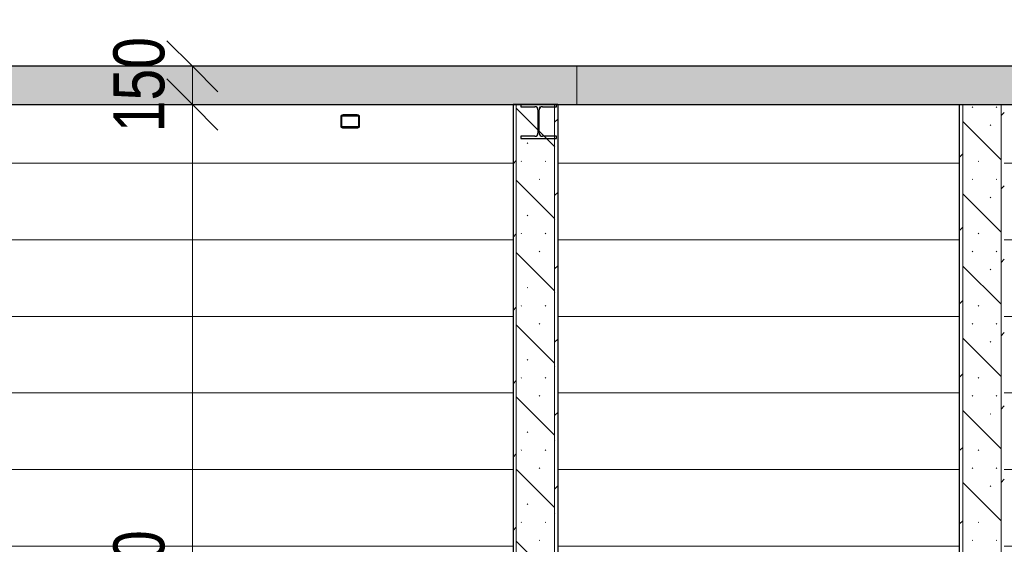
# Model space of a CAD drawing. Header units: millimetres. Extents: x -2033 to 156832, y -23587 to 25008.
# Tile 44 of 71: x 79166 to 83025, y 8277 to 10332. Entities that reach past the tile are written whole.
import ezdxf

# ---------------------------------------------------------------- set-up
doc = ezdxf.new("R2010")
doc.units = ezdxf.units.MM
for name, color, linetype, lineweight in [('CA_KOTY', 3, 'Continuous', 9), ('CA_KOTY-100', 3, 'Continuous', 9), ('CA_PODLAHA', 1, 'Continuous', 25), ('CA_PODLAHA25', 7, 'Continuous', 13), ('CA_POHHRA25', 7, 'Continuous', 13), ('CA_REZY', 1, 'Continuous', 25), ('CA_SRAFY', 9, 'Continuous', 25), ('CA_ZARIZPRED', 8, 'Continuous', 13)]:
    doc.layers.add(name, color=color, linetype=linetype, lineweight=lineweight)
doc.styles.add('Arial_3', font='arial.ttf', dxfattribs={"width": 0.8, "height": 200})
doc.dimstyles.new('HP_Přímá_-_2_mm_Ariel_1-100_1', dxfattribs={"dimscale": 304.8, "dimtxt": 204.05188, "dimasz": 0.656168, "dimexe": 0.328084, "dimexo": 0.0625, "dimgap": 0.164042, "dimtad": 1, "dimdec": 0, "dimzin": 0, "dimdsep": 46, "dimtxsty": 'Arial_3', "dimblk1": 'OBLIQUE', "dimblk2": 'OBLIQUE', "dimsah": 1, "dimcen": 0.09, "dimazin": 0, "dimtfac": 1, "dimtdec": 4, "dimtix": 1, "dimtmove": 0, "dimatfit": 3, "dimfxl": 0.984252, "dimfxlon": 1, "dimtvp": 1, "dimtolj": 1, "dimtzin": 0, "dimarcsym": 2})
pattern_1 = [(0, (225784.02, 6169.97), (0, 300), [])]
pattern_2 = [(45, (225784.02, 6169.97), (-143.6841, 143.6841), []), (45, (225879.81, 6169.97), (-143.6841, 143.6841), [3.353, -98.247]), (45, (225975.6, 6169.97), (-143.6841, 143.6841), [3.353, -98.247])]
pattern_3 = [(135, (225784.02, 6169.97), (-141.42136, -141.42136), []), (135, (225878.3, 6169.97), (-141.42136, -141.42136), [3.353, -96.647]), (135, (225972.59, 6169.97), (-141.42136, -141.42136), [3.353, -96.647])]

# ---------------------------------------------------------------- blocks, each defined once
blk = doc.blocks.new('ocelová kce final - 11542_003_OK-HALA_TaO-2_ET_AciS_2025-05-29_upr_dwg-2597525-ŘEZ 3 _vestavek V1')
at = {"layer": 'CA_REZY'}
for p, q in [((9710, 10000), (9570, 10000)), ((9570, 10000), (9570, 9991.5)), ((9710, 9991.5), (9710, 10000)), ((8929.4, 9959), (8873.6, 9959)), ((8873.6, 9956), (8929.4, 9956)), ((9570, 9991.5), (9625.2, 9991.5)), ((9637.2, 9979.5), (9637.2, 9887.5)), ((9642.7, 9887.5), (9642.7, 9979.5)), ((9654.7, 9991.5), (9710, 9991.5)), ((8864.7, 9953), (8864.7, 9915)), ((8869.1, 9915), (8869.1, 9953)), ((8933.8, 9953), (8933.8, 9915)), ((8938.3, 9915), (8938.3, 9953)), ((8929.4, 9912), (8873.6, 9912)), ((8873.6, 9909), (8929.4, 9909)), ((9625.2, 9875.5), (9570, 9875.5)), ((9570, 9875.5), (9570, 9867)), ((9570, 9867), (9710, 9867)), ((9710, 9875.5), (9654.7, 9875.5)), ((9710, 9867), (9710, 9875.5))]:
    blk.add_line(p, q, dxfattribs=at)
at = {"layer": 'CA_REZY', "flags": 128}
for points in [[(8873.6, 9959), (8871.8, 9958.9), (8870.2, 9958.5), (8868.7, 9958), (8867.3, 9957.2), (8866.2, 9956.3), (8865.4, 9955.3), (8864.9, 9954.2), (8864.7, 9953)], [(8869.1, 9953), (8869.2, 9953.6), (8869.5, 9954.1), (8869.9, 9954.7), (8870.4, 9955.1), (8871.1, 9955.5), (8871.9, 9955.8), (8872.7, 9955.9), (8873.6, 9956)], [(8938.3, 9953), (8938.1, 9954.2), (8937.6, 9955.3), (8936.8, 9956.3), (8935.7, 9957.2), (8934.3, 9958), (8932.8, 9958.5), (8931.2, 9958.9), (8929.4, 9959)], [(8929.4, 9956), (8930.3, 9955.9), (8931.1, 9955.8), (8931.9, 9955.5), (8932.6, 9955.1), (8933.1, 9954.7), (8933.5, 9954.1), (8933.8, 9953.6), (8933.8, 9953)], [(8864.7, 9915), (8864.9, 9913.8), (8865.4, 9912.7), (8866.2, 9911.7), (8867.3, 9910.8), (8868.7, 9910), (8870.2, 9909.5), (8871.8, 9909.1), (8873.6, 9909)], [(8873.6, 9912), (8872.7, 9912.1), (8871.9, 9912.2), (8871.1, 9912.5), (8870.4, 9912.9), (8869.9, 9913.3), (8869.5, 9913.9), (8869.2, 9914.4), (8869.1, 9915)], [(8933.8, 9915), (8933.8, 9914.4), (8933.5, 9913.9), (8933.1, 9913.3), (8932.6, 9912.9), (8931.9, 9912.5), (8931.1, 9912.2), (8930.3, 9912.1), (8929.4, 9912)], [(8929.4, 9909), (8931.2, 9909.1), (8932.8, 9909.5), (8934.3, 9910), (8935.7, 9910.8), (8936.8, 9911.7), (8937.6, 9912.7), (8938.1, 9913.8), (8938.3, 9915)]]:
    blk.add_lwpolyline(points, dxfattribs=at)
at = {"layer": 'CA_REZY'}
for centre, start, end in [((9625.2, 9979.5), 0, 90), ((9654.7, 9979.5), 90, 180), ((9625.2, 9887.5), 270, 0), ((9654.7, 9887.5), 180, 270)]:
    blk.add_arc(centre, 12, start, end, dxfattribs=at)
blk = doc.blocks.new('ocelová kce final - ocelová kce final-2597615-ŘEZ 3 _vestavek V1')
blk.add_blockref('ocelová kce final - 11542_003_OK-HALA_TaO-2_ET_AciS_2025-05-29_upr_dwg-2597525-ŘEZ 3 _vestavek V1', (0, 0))
blk = doc.blocks.new('DIMBLOCK82-ŘEZ 3 _vestavek V1')
at = {"layer": 'CA_KOTY-100'}
for p, q in [((79843.1, 10150), (79743.1, 10250)), ((79843.1, 10150), (79743.1, 10150)), ((79843.1, 10150), (79843.1, 10000)), ((79843.1, 10150), (79943.1, 10050)), ((79843.1, 10150), (80143.1, 10150)), ((79843.1, 10000), (79743.1, 10100)), ((79843.1, 10000), (79743.1, 10000)), ((79843.1, 10000), (79943.1, 9900)), ((79843.1, 10000), (80143.1, 10000))]:
    blk.add_line(p, q, dxfattribs=at)
at = {"layer": 'CA_KOTY-100', "color": 0, "insert": (79533.4, 9891.4), "char_height": 200, "width": 440.752, "attachment_point": 1, "rotation": 90, "line_spacing_factor": 0.941778, "style": 'Arial_3'}
blk.add_mtext('150', dxfattribs=at)
blk = doc.blocks.new('_Oblique')
at = {"color": 0, "linetype": 'ByBlock', "lineweight": -2}
blk.add_line((-0.5, -0.5), (0.5, 0.5), dxfattribs=at)
blk = doc.blocks.new('DIMBLOCK83-ŘEZ 3 _vestavek V1')
at = {"layer": 'CA_KOTY-100'}
for p, q in [((79843.1, 10000), (79743.1, 10100)), ((79843.1, 10000), (79743.1, 10000)), ((79843.1, 10000), (79843.1, 6160)), ((79843.1, 10000), (79943.1, 9900)), ((79843.1, 10000), (80143.1, 10000)), ((79843.1, 6160), (79743.1, 6260)), ((79843.1, 6160), (79743.1, 6160)), ((79843.1, 6160), (79943.1, 6060)), ((79843.1, 6160), (80143.1, 6160))]:
    blk.add_line(p, q, dxfattribs=at)
at = {"layer": 'CA_KOTY-100', "color": 0, "insert": (79533.4, 7835.1), "char_height": 200, "width": 587.669, "attachment_point": 1, "rotation": 90, "line_spacing_factor": 0.941778, "style": 'Arial_3'}
blk.add_mtext('3840', dxfattribs=at)

msp = doc.modelspace()

# ---------------------------------------------------------------- hatches: boundary and pattern name
at = {"layer": 'CA_POHHRA25', "lineweight": 9}
h = msp.add_hatch(dxfattribs=at)
h.set_pattern_fill('FP_25', color=256, style=0, pattern_type=2)
h.set_pattern_definition(pattern_1)
h.paths.add_polyline_path([(75790.2, 6160), (76310.2, 6160), (76310.2, 7010), (76390.2, 7010), (76390.2, 6160), (81080.2, 6160), (81080.2, 6860), (80630.2, 6860), (80630.2, 6910), (80580.2, 6910), (80581.2, 7020), (80581.5, 7025), (80586.7, 7028.7), (80586.7, 7029), (80593.3, 7029.7), (80594.3, 7028.9), (80599.3, 7028.7), (80605, 7029.3), (80610.2, 7030), (81080.2, 7030), (81080.2, 7200), (81065.2, 7200), (81065.2, 7220), (81080.2, 7220), (81080.2, 8260), (81100.2, 8260), (81100.2, 10000), (76310.2, 10000), (76310.2, 9991.5), (76254.9, 9991.5), (76246.5, 9988), (76242.9, 9979.5), (76242.9, 9887.5), (76246.5, 9879), (76254.9, 9875.5), (76310.2, 9875.5), (76310.2, 9867), (76170.2, 9867), (76170.2, 9875.5), (76225.4, 9875.5), (76233.9, 9879), (76237.4, 9887.5), (76237.4, 9979.5), (76233.9, 9988), (76225.4, 9991.5), (76170.2, 9991.5), (76170.2, 10000), (75790.2, 10000), (75790.2, 8460.1), (75796.1, 8474.1), (75810.2, 8480), (75910.2, 8480), (75924.3, 8474.1), (75930.2, 8460), (75930.2, 8360), (75924.3, 8345.9), (75910.2, 8340), (75810.2, 8340), (75796.1, 8345.9), (75790.2, 8359.9), (75790.2, 6940.1), (75793.1, 6947.1), (75800.2, 6950), (75930.2, 6950), (75937.3, 6947.1), (75940.2, 6940), (75940.2, 6860), (75937.3, 6852.9), (75930.2, 6850), (75800.2, 6850), (75793.1, 6852.9), (75790.2, 6859.9), (75790.2, 6850)])
h.paths.add_polyline_path([(75930.2, 6855), (75933.7, 6856.5), (75935.2, 6860), (75935.2, 6940), (75933.7, 6943.5), (75930.2, 6945), (75800.2, 6945), (75796.7, 6943.5), (75795.2, 6940), (75795.2, 6860), (75796.7, 6856.5), (75800.2, 6855)])
h.paths.add_polyline_path([(75810.2, 8348), (75910.2, 8348), (75918.7, 8351.5), (75922.2, 8360), (75922.2, 8460), (75918.7, 8468.5), (75910.2, 8472), (75810.2, 8472), (75801.7, 8468.5), (75798.2, 8460), (75798.2, 8360), (75801.7, 8351.5)])
h.paths.add_polyline_path([(76712.2, 8350), (76703.7, 8353.5), (76700.2, 8362), (76700.2, 8458), (76703.7, 8466.5), (76712.2, 8470), (76808.2, 8470), (76816.7, 8466.5), (76820.2, 8458), (76820.2, 8362), (76816.7, 8353.5), (76808.2, 8350)])
h.paths.add_polyline_path([(76712.2, 8356), (76808.2, 8356), (76812.4, 8357.8), (76814.2, 8362), (76814.2, 8458), (76812.4, 8462.2), (76808.2, 8464), (76712.2, 8464), (76708, 8462.2), (76706.2, 8458), (76706.2, 8362), (76708, 8357.8)])
h.paths.add_polyline_path([(75995.2, 8385), (75953.8, 8385), (75953.8, 8389), (75995.2, 8389)])
h.paths.add_polyline_path([(75995.2, 8385), (75996.3, 8389), (75997.3, 8385.2)])
h.paths.add_polyline_path([(75944.3, 8428.8), (75945, 8430.5), (75946.2, 8428.4), (75945, 8428.6)])
h.paths.add_polyline_path([(75944.3, 8391.2), (75944.1, 8393), (75945, 8428.5), (75949, 8427), (75949, 8393), (75945, 8391.5)])
h.paths.add_polyline_path([(75945, 8389.5), (75945, 8391.4), (75946.5, 8390.4), (75946.2, 8390.3)])
h.paths.add_polyline_path([(75946.2, 8388), (75945, 8389.5), (75947.7, 8389.5), (75947.2, 8389)])
h.paths.add_polyline_path([(75947.7, 8386.7), (75946.2, 8388), (75949.1, 8389), (75948.5, 8388)])
h.paths.add_polyline_path([(75949.6, 8385.8), (75947.7, 8386.7), (75950.5, 8389), (75949.9, 8386.7)])
h.paths.add_polyline_path([(75951.7, 8385.2), (75950, 8386.5), (75951.7, 8389)])
h.paths.add_polyline_path([(75953.8, 8385), (75951.7, 8385.4), (75952.8, 8389)])
h.paths.add_polyline_path([(75997.3, 8385.2), (75998.2, 8387.8), (75999, 8385.7), (75998.2, 8385.5)])
h.paths.add_polyline_path([(75999.4, 8385.8), (75999.6, 8388.5), (76001.2, 8386.7)])
h.paths.add_polyline_path([(76001.2, 8386.7), (76000.5, 8389.5), (76002.8, 8388)])
h.paths.add_polyline_path([(76002.8, 8388), (76001.6, 8390.4), (76003.5, 8389)])
h.paths.add_polyline_path([(76003.9, 8389.5), (76002.8, 8391.6), (76004.3, 8390.4)])
h.paths.add_polyline_path([(76004.7, 8391.2), (76000, 8393), (76000, 8427), (76004.7, 8428.8), (76004.9, 8427), (76004.9, 8393)])
h.paths.add_polyline_path([(75999.9, 8427.9), (76003.9, 8430.5), (76003.9, 8428.6), (76000, 8427.9)])
h.paths.add_polyline_path([(75999.6, 8428.7), (76002.8, 8432), (76002.8, 8430), (75999.9, 8428.9)])
h.paths.add_polyline_path([(75949.6, 8434.2), (75951.7, 8434.8), (75950.8, 8432.2), (75950, 8433.5)])
h.paths.add_polyline_path([(75947.7, 8433.3), (75949.9, 8433.3), (75949.4, 8431.5), (75949, 8432)])
h.paths.add_polyline_path([(75946.2, 8432), (75947.7, 8433.3), (75948.5, 8430.5), (75947.7, 8431)])
h.paths.add_polyline_path([(75949.4, 8428.7), (75945, 8430.5), (75946.2, 8432), (75949.1, 8429.1)])
h.paths.add_polyline_path([(76001.2, 8433.3), (75998.5, 8431), (75999.4, 8434.2)])
h.paths.add_polyline_path([(75999, 8429.5), (76001.2, 8433.3), (76002.6, 8431.9), (75999.6, 8429.9)])
h.paths.add_polyline_path([(75997.3, 8430.6), (75998.2, 8434.5), (75999, 8433.5), (75997.3, 8430.7)])
h.paths.add_polyline_path([(75952.7, 8430.9), (75951.7, 8434.8), (75953.8, 8435), (75952.8, 8431)])
h.paths.add_polyline_path([(75996.3, 8430.9), (75995.2, 8435), (75997.3, 8434.6), (75996.3, 8431)])
h.paths.add_polyline_path([(75995.2, 8431), (75953.8, 8431), (75953.8, 8435), (75995.2, 8435)])
h.paths.add_polyline_path([(80433.7, 9909), (80433.7, 9912), (80489.6, 9912), (80489.6, 9909)])
h.paths.add_polyline_path([(76950.8, 9909), (76950.8, 9912), (77006.6, 9912), (77006.6, 9909)])
h.paths.add_polyline_path([(77015.5, 9915), (77011.1, 9915), (77011.1, 9953), (77015.5, 9953)])
h.paths.add_polyline_path([(76946.3, 9915), (76941.9, 9915), (76941.9, 9953), (76946.3, 9953)])
h.paths.add_polyline_path([(80429.3, 9915), (80424.9, 9915), (80424.9, 9953), (80429.3, 9953)])
h.paths.add_polyline_path([(80498.5, 9915), (80494, 9915), (80494, 9953), (80498.5, 9953)])
h.paths.add_polyline_path([(77006.6, 9956), (76950.8, 9956), (76950.8, 9959), (77006.6, 9959)])
h.paths.add_polyline_path([(80433.7, 9956), (80433.7, 9959), (80489.6, 9959), (80489.6, 9956)])
h = msp.add_hatch(dxfattribs=at)
h.set_pattern_fill('FP_25', color=256, style=0, pattern_type=2)
h.set_pattern_definition(pattern_1)
h.paths.add_polyline_path([(81710.3, 6160), (81890.2, 6160), (81890.2, 6360), (81752.6, 6360), (81743, 6318.9), (81738.3, 6305.3), (81729.6, 6285.2), (81724.7, 6274.9), (81713.8, 6257.3), (81710.1, 6251.9), (81705.8, 6246.7), (81688.8, 6232), (81671.9, 6220), (81295.2, 6220), (81295.2, 6160), (81706.7, 6160)])
h.paths.add_polyline_path([(83635.2, 6160), (83635.2, 6360), (83045.2, 6360), (83045.2, 6160), (83582.3, 6160)])
h.paths.add_polyline_path([(84268.6, 8210), (84575.2, 8210), (84575.2, 8260), (84595.2, 8260), (84595.2, 10000), (83332.2, 10000), (83337.9, 9997.7), (83340.2, 9992), (83340.2, 9928), (83337.9, 9922.3), (83332.2, 9920), (83268.2, 9920), (83262.5, 9922.3), (83260.2, 9928), (83260.2, 9992), (83262.5, 9997.7), (83265.4, 10000), (83025.2, 10000), (83025.2, 8260), (83785.2, 8260), (83785.2, 8210)])
h.paths.add_polyline_path([(82830.2, 8260), (82850.2, 8260), (82850.2, 10000), (81275.2, 10000), (81275.2, 8260), (82810.2, 8260)])
h.paths.add_polyline_path([(83332.2, 9924), (83335, 9925.2), (83336.2, 9928), (83336.2, 9992), (83335, 9994.8), (83332.2, 9996), (83268.2, 9996), (83265.4, 9994.8), (83264.2, 9992), (83264.2, 9928), (83265.4, 9925.2), (83268.2, 9924)])
at = {"layer": 'CA_SRAFY', "lineweight": 9}
h = msp.add_hatch(dxfattribs=at)
h.set_pattern_fill('FP_24', color=256, angle=-203.578, style=0, pattern_type=2)
h.set_pattern_definition([(246.422, (83979.7, 10138.96), (-0.0002, -220.727), [38.113, -20.106, 100.311, -20.106, -62.196]), (246.422, (83979.7, 10138.96), (-0.0002, -220.727), [-178.636, 38.113, -24.083]), (293.578, (84037.5, 10138.96), (96.3319, 0.0005), [38.113, -20.106, 100.311, -20.106, -62.196]), (293.578, (84037.5, 10138.96), (96.3319, 0.0005), [-178.636, 38.113, -24.083]), (180, (84037.5, 10138.96), (5e-12, -220.726), [57.799, -38.532]), (180, (83989.33, 9940.3), (5e-12, -220.726), [57.799, -38.532]), (270, (84052.74, 10104.03), (96.334, 2e-12), [18.426, -202.3]), (270, (84004.58, 9993.67), (96.334, 2e-12), [18.426, -202.3]), (270, (83964.45, 10104.03), (96.334, 2e-12), [18.426, -202.3]), (270, (83916.28, 9993.67), (96.334, 2e-12), [18.426, -202.3])])
h.paths.add_polyline_path([(87014.1, 10000), (88150.2, 10000), (88150.2, 10150), (75790.2, 10150), (75790.2, 10000), (84268.6, 10000)])
h = msp.add_hatch(dxfattribs=at)
h.set_pattern_fill('FP_29', color=256, style=0, pattern_type=2)
h.set_pattern_definition(pattern_2)
h.paths.add_polyline_path([(81100.2, 6160), (81112.7, 6160), (81112.7, 10000), (81100.2, 10000), (81100.2, 6599.7)])
h = msp.add_hatch(dxfattribs=at)
h.set_pattern_fill('FP_30', color=256, style=0, pattern_type=2)
h.set_pattern_definition(pattern_3)
h.paths.add_polyline_path([(81262.7, 6160), (81262.7, 10000), (81112.7, 10000), (81112.7, 6160), (81180, 6160)])
h = msp.add_hatch(dxfattribs=at)
h.set_pattern_fill('FP_29', color=256, style=0, pattern_type=2)
h.set_pattern_definition(pattern_2)
h.paths.add_polyline_path([(81275.2, 6160), (81275.2, 10000), (81262.7, 10000), (81262.7, 6160)])
h = msp.add_hatch(dxfattribs=at)
h.set_pattern_fill('FP_29', color=256, style=0, pattern_type=2)
h.set_pattern_definition(pattern_2)
h.paths.add_polyline_path([(82850.2, 6160), (82862.7, 6160), (82862.7, 10000), (82850.2, 10000), (82850.2, 7047.4)])
h = msp.add_hatch(dxfattribs=at)
h.set_pattern_fill('FP_30', color=256, style=0, pattern_type=2)
h.set_pattern_definition(pattern_3)
h.paths.add_polyline_path([(83012.7, 6160), (83012.7, 10000), (82862.7, 10000), (82862.7, 6160), (82895.9, 6160)])
h = msp.add_hatch(dxfattribs=at)
h.set_pattern_fill('FP_29', color=256, style=0, pattern_type=2)
h.set_pattern_definition(pattern_2)
h.paths.add_polyline_path([(83012.7, 6160), (83025.2, 6160), (83025.2, 10000), (83012.7, 10000), (83012.7, 6375.8)])

# ---------------------------------------------------------------- linework, layer by layer
at = {"layer": 'CA_PODLAHA'}
for p, q in [((88150.2, 10150), (75790.2, 10150)), ((75790.2, 10000), (88070.2, 10000))]:
    msp.add_line(p, q, dxfattribs=at)
at = {"layer": 'CA_PODLAHA25'}
msp.add_line((81350.2, 10000), (81350.2, 10150), dxfattribs=at)
at = {"layer": 'CA_POHHRA25'}
for p, q in [((81112.7, 10000), (81112.7, 6160)), ((81262.7, 10000), (81262.7, 6160)), ((82862.7, 10000), (82862.7, 6160)), ((83012.7, 10000), (83012.7, 6160))]:
    msp.add_line(p, q, dxfattribs=at)
at = {"layer": 'CA_REZY'}
for p, q in [((81275.2, 10000), (81100.2, 10000)), ((81100.2, 10000), (81100.2, 6160)), ((81275.2, 10000), (81275.2, 6610)), ((82850.2, 6160), (82850.2, 10000))]:
    msp.add_line(p, q, dxfattribs=at)

# ---------------------------------------------------------------- block references
at = {"layer": 'CA_ZARIZPRED'}
msp.add_blockref('ocelová kce final - ocelová kce final-2597615-ŘEZ 3 _vestavek V1', (71560.2, 0), dxfattribs=at)

# ---------------------------------------------------------------- dimensions: what is measured, and where the dimension line sits
at = {"layer": 'CA_KOTY'}
for base, p1, p2, override, picture, middle in [((79843.1, 10000), (80143.1, 10150), (80143.1, 10000), {"dimpost": '<>', "dimfxl": 150}, 'DIMBLOCK82-ŘEZ 3 _vestavek V1', (79691, 10075)), ((79843.1, 6160), (80143.1, 10000), (80143.1, 6160), {"dimpost": '<>', "dimfxl": 3840}, 'DIMBLOCK83-ŘEZ 3 _vestavek V1', (79690.9, 8080))]:
    dim = msp.add_linear_dim(base=base, p1=p1, p2=p2, angle=90, dimstyle='HP_Přímá_-_2_mm_Ariel_1-100_1', override=override, dxfattribs=at)
    dim.commit()
    dim.dimension.update_dxf_attribs({"geometry": picture, "text_midpoint": middle})

doc.saveas('drawing.dxf')
